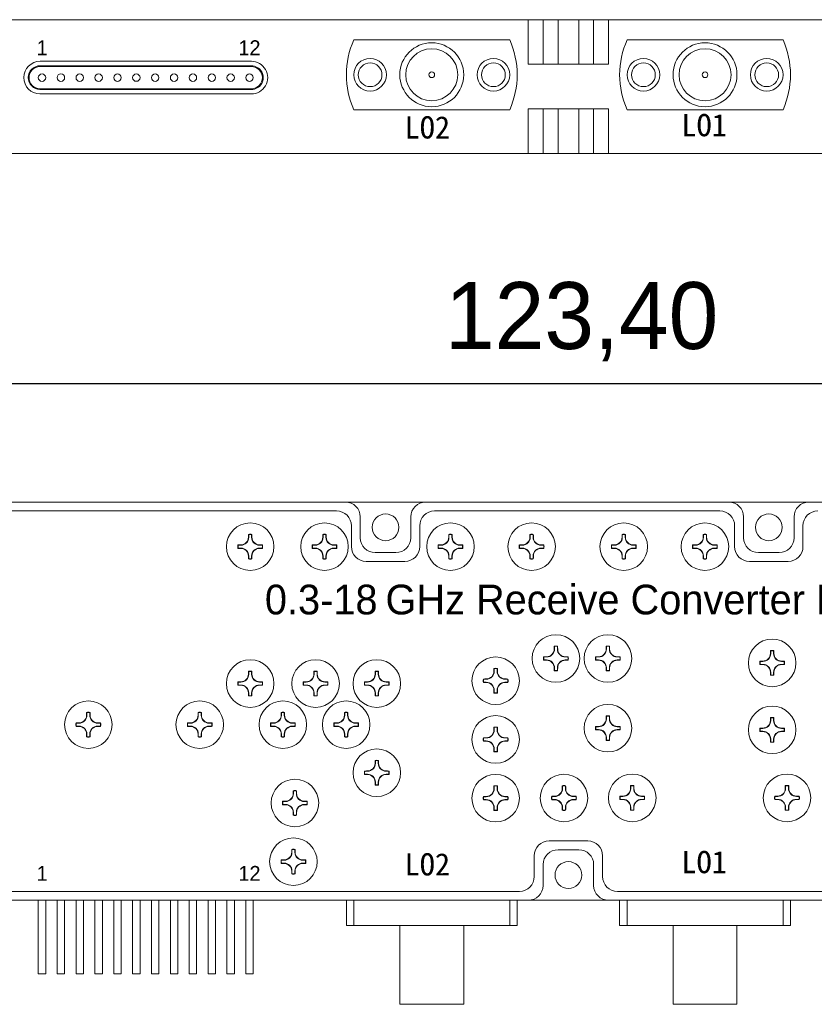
# Model space of a CAD drawing. Header units: millimetres. Extents: x 10 to 887, y 6 to 303.
# Tile 14 of 17: x 625 to 678, y 130 to 196. Entities that reach past the tile are written whole.
import ezdxf

# ---------------------------------------------------------------- set-up
doc = ezdxf.new("R2010")
doc.units = ezdxf.units.MM
doc.header["$PDSIZE"] = -1
doc.dimstyles.new('ISO-25', dxfattribs={"dimtxt": 2.5, "dimasz": 2.5, "dimexe": 1.25, "dimexo": 0.625, "dimtad": 1, "dimtxsty": 'Standard', "dimcen": 2.5, "dimadec": 0, "dimazin": 0, "dimtfac": 1, "dimtmove": 0, "dimatfit": 3, "dimfxl": 1, "dimarcsym": 0})

# ---------------------------------------------------------------- blocks, each defined once
blk = doc.blocks.new('*D72')
at = {"color": 0, "lineweight": -2, "transparency": 16777216}
for p, q in [((601.055, 164.793), (601.055, 172.776)), ((724.455, 164.793), (724.455, 172.776)), ((607.05, 171.785), (718.461, 171.785))]:
    blk.add_line(p, q, dxfattribs=at)
at = {"color": 0, "transparency": 16777216}
for points in [[(607.05, 172.784), (607.05, 170.786), (601.055, 171.785)], [(718.461, 172.784), (718.461, 170.786), (724.455, 171.785)]]:
    blk.add_solid(points, dxfattribs=at)
at = {"layer": 'Defpoints', "color": 0, "transparency": 16777216}
for p in [(724.455, 171.785), (601.055, 163.802), (724.455, 163.802)]:
    blk.add_point(p, dxfattribs=at)
at = {"color": 0, "transparency": 16777216, "insert": (662.755, 175.936), "char_height": 6.35, "attachment_point": 5}
blk.add_mtext('{\\H0.70866x;123,40}', dxfattribs=at)
blk = doc.blocks.new('68u549ch')
at = {"linetype": 'Continuous', "lineweight": 15}
for p, q in [((2339.549, 1488.483), (2339.549, 1488.303)), ((2339.743, 1488.483), (2339.743, 1488.303)), ((2338.835, 1487.769), (2339.018, 1487.77)), ((2340.457, 1487.769), (2340.274, 1487.77)), ((2338.835, 1487.575), (2339.018, 1487.574)), ((2339.549, 1486.861), (2339.549, 1487.041)), ((2339.743, 1486.861), (2339.743, 1487.041)), ((2340.457, 1487.575), (2340.274, 1487.574))]:
    blk.add_line(p, q, dxfattribs=at)
at = {"linetype": 'Continuous', "lineweight": 15, "flags": 128}
for points in [[(2339.532, 1488.499), (2339.531, 1488.475), (2339.531, 1488.45), (2339.531, 1488.426), (2339.531, 1488.401), (2339.53, 1488.377), (2339.53, 1488.352), (2339.53, 1488.328), (2339.53, 1488.303)], [(2339.761, 1488.499), (2339.761, 1488.475), (2339.761, 1488.45), (2339.762, 1488.426), (2339.762, 1488.401), (2339.762, 1488.377), (2339.762, 1488.352), (2339.763, 1488.328), (2339.763, 1488.303)], [(2338.82, 1487.787), (2338.844, 1487.787), (2338.869, 1487.787), (2338.894, 1487.788), (2338.918, 1487.788), (2338.943, 1487.789), (2338.968, 1487.789), (2338.993, 1487.789), (2339.018, 1487.79)], [(2340.473, 1487.787), (2340.448, 1487.787), (2340.424, 1487.787), (2340.399, 1487.788), (2340.374, 1487.788), (2340.349, 1487.789), (2340.324, 1487.789), (2340.299, 1487.789), (2340.274, 1487.79)], [(2338.82, 1487.558), (2338.844, 1487.557), (2338.869, 1487.557), (2338.894, 1487.556), (2338.918, 1487.556), (2338.943, 1487.556), (2338.968, 1487.555), (2338.993, 1487.555), (2339.018, 1487.555)], [(2339.532, 1486.845), (2339.531, 1486.87), (2339.531, 1486.894), (2339.531, 1486.918), (2339.531, 1486.943), (2339.53, 1486.967), (2339.53, 1486.992), (2339.53, 1487.017), (2339.53, 1487.041)], [(2339.761, 1486.845), (2339.761, 1486.87), (2339.761, 1486.894), (2339.762, 1486.918), (2339.762, 1486.943), (2339.762, 1486.967), (2339.762, 1486.992), (2339.763, 1487.017), (2339.763, 1487.041)], [(2340.473, 1487.558), (2340.448, 1487.557), (2340.424, 1487.557), (2340.399, 1487.556), (2340.374, 1487.556), (2340.349, 1487.556), (2340.324, 1487.555), (2340.299, 1487.555), (2340.274, 1487.555)]]:
    blk.add_lwpolyline(points, dxfattribs=at)
at = {"linetype": 'Continuous', "lineweight": 15}
blk.add_circle((2339.646, 1487.672), 1.6, dxfattribs=at)
for centre, radius, start, end in [((2339.016, 1488.303), 0.533, 270.2329, 0), ((2339.646, 1487.672), 0.835, 82.11271, 97.88729), ((2339.646, 1487.672), 0.817, 83.19224, 96.80776), ((2340.276, 1488.303), 0.533, 180, 269.7671), ((2339.646, 1487.672), 0.835, 172.10895, 187.89105), ((2339.646, 1487.672), 0.817, 173.18394, 186.81606), ((2339.646, 1487.672), 0.817, 353.18394, 6.81606), ((2339.646, 1487.672), 0.835, 352.10895, 7.89105), ((2339.016, 1487.041), 0.533, 0, 89.7671), ((2340.276, 1487.041), 0.533, 90.2329, 180), ((2339.646, 1487.672), 0.835, 262.11271, 277.88729), ((2339.646, 1487.672), 0.817, 263.19224, 276.80776)]:
    blk.add_arc(centre, radius, start, end, dxfattribs=at)
for points in [[(2339.53, 1488.303), (2339.528, 1488.171), (2339.474, 1488.038), (2339.284, 1487.847), (2339.15, 1487.791), (2339.018, 1487.79)], [(2339.763, 1488.303), (2339.764, 1488.171), (2339.819, 1488.038), (2340.009, 1487.847), (2340.142, 1487.791), (2340.274, 1487.79)], [(2339.53, 1487.041), (2339.528, 1487.173), (2339.474, 1487.306), (2339.284, 1487.497), (2339.15, 1487.553), (2339.018, 1487.555)], [(2340.274, 1487.555), (2340.142, 1487.553), (2340.009, 1487.498), (2339.819, 1487.307), (2339.764, 1487.173), (2339.763, 1487.041)]]:
    blk.add_open_spline(points, degree=3, knots=[0, 0, 0, 0, 0.5, 0.5, 1, 1, 1, 1], dxfattribs=at)
for points in [[(2339.549, 1488.483), (2339.543, 1488.488), (2339.538, 1488.494), (2339.532, 1488.499)], [(2339.743, 1488.483), (2339.749, 1488.488), (2339.755, 1488.494), (2339.761, 1488.499)], [(2338.835, 1487.769), (2338.83, 1487.775), (2338.825, 1487.781), (2338.82, 1487.787)], [(2340.457, 1487.769), (2340.462, 1487.775), (2340.468, 1487.781), (2340.473, 1487.787)], [(2338.835, 1487.575), (2338.83, 1487.569), (2338.825, 1487.563), (2338.82, 1487.558)], [(2340.457, 1487.575), (2340.462, 1487.569), (2340.468, 1487.563), (2340.473, 1487.558)], [(2339.549, 1486.861), (2339.543, 1486.856), (2339.538, 1486.851), (2339.532, 1486.845)], [(2339.743, 1486.861), (2339.749, 1486.856), (2339.755, 1486.851), (2339.761, 1486.845)]]:
    blk.add_open_spline(points, degree=3, dxfattribs=at)

msp = doc.modelspace()

# ---------------------------------------------------------------- linework, layer by layer
at = {"color": 7, "linetype": 'Continuous', "lineweight": 15}
for p, q in [((608.455, 196.264), (659.164, 196.264)), ((659.164, 193.264), (659.164, 196.264)), ((660.164, 196.264), (659.164, 196.264)), ((660.164, 193.264), (660.164, 196.264)), ((661.164, 196.264), (660.164, 196.264)), ((661.164, 193.264), (661.164, 196.264)), ((662.564, 196.264), (661.164, 196.264)), ((662.564, 193.264), (662.564, 196.264)), ((663.564, 196.264), (662.564, 196.264)), ((663.564, 193.264), (663.564, 196.264)), ((664.564, 196.264), (663.564, 196.264)), ((664.564, 193.264), (664.564, 196.264)), ((664.564, 196.264), (720.055, 196.264)), ((657.913, 194.908), (647.418, 194.908)), ((676.311, 194.908), (665.815, 194.908)), ((640.523, 193.464), (626.303, 193.464)), ((640.523, 193.164), (626.303, 193.164)), ((640.523, 193.114), (626.303, 193.114)), ((659.164, 193.264), (664.564, 193.264)), ((626.292, 191.564), (640.523, 191.564)), ((626.303, 191.614), (640.523, 191.614)), ((626.291, 191.264), (640.523, 191.264)), ((647.418, 190.208), (657.913, 190.208)), ((664.564, 190.264), (659.164, 190.264)), ((659.164, 190.264), (659.164, 187.264)), ((660.164, 190.264), (660.164, 187.264)), ((661.164, 190.264), (661.164, 187.264)), ((662.564, 190.264), (662.564, 187.264)), ((663.564, 190.264), (663.564, 187.264)), ((664.564, 190.264), (664.564, 187.264)), ((665.815, 190.208), (676.311, 190.208)), ((608.455, 187.264), (659.164, 187.264)), ((659.164, 187.264), (660.164, 187.264)), ((660.164, 187.264), (661.164, 187.264)), ((661.164, 187.264), (662.564, 187.264)), ((662.564, 187.264), (663.564, 187.264)), ((663.564, 187.264), (664.564, 187.264)), ((664.564, 187.264), (720.055, 187.264)), ((646.855, 163.802), (608.755, 163.802)), ((646.855, 163.802), (652.255, 163.802)), ((672.655, 163.802), (652.255, 163.802)), ((672.655, 163.802), (678.055, 163.802)), ((701.655, 163.802), (678.055, 163.802)), ((646.255, 163.202), (609.355, 163.202)), ((672.055, 163.202), (652.855, 163.202)), ((647.855, 162.802), (647.855, 161.402)), ((651.255, 161.402), (651.255, 162.802)), ((673.655, 162.802), (673.655, 161.402)), ((677.055, 161.402), (677.055, 162.802)), ((647.255, 160.802), (647.255, 162.202)), ((651.855, 162.202), (651.855, 160.802)), ((673.055, 160.802), (673.055, 162.202)), ((677.655, 162.202), (677.655, 160.802)), ((648.855, 160.402), (650.255, 160.402)), ((674.655, 160.402), (676.055, 160.402)), ((650.855, 159.802), (648.255, 159.802)), ((676.655, 159.802), (674.055, 159.802)), ((660.564, 141.002), (663.164, 141.002)), ((659.564, 138.602), (659.564, 140.002)), ((662.564, 140.402), (661.164, 140.402)), ((664.164, 140.002), (664.164, 138.602)), ((660.164, 139.402), (660.164, 138.002)), ((663.564, 138.002), (663.564, 139.402)), ((609.055, 137.602), (658.564, 137.602)), ((665.164, 137.602), (719.455, 137.602)), ((608.455, 137.002), (659.164, 137.002)), ((626.178, 137.002), (626.178, 132.052)), ((626.678, 132.052), (626.678, 137.002)), ((627.443, 137.002), (627.443, 132.052)), ((627.953, 132.052), (627.953, 137.002)), ((628.718, 137.002), (628.718, 132.052)), ((629.218, 132.052), (629.218, 137.002)), ((629.987, 137.002), (629.987, 132.052)), ((630.489, 132.052), (630.489, 137.002)), ((631.258, 137.002), (631.258, 132.052)), ((631.758, 132.052), (631.758, 137.002)), ((632.53, 137.002), (632.53, 132.052)), ((633.026, 132.052), (633.026, 137.002)), ((633.798, 137.002), (633.798, 132.052)), ((634.298, 132.052), (634.298, 137.002)), ((635.068, 137.002), (635.068, 132.052)), ((635.568, 132.052), (635.568, 137.002)), ((636.338, 137.002), (636.338, 132.052)), ((636.838, 132.052), (636.838, 137.002)), ((637.608, 137.002), (637.608, 132.052)), ((638.108, 132.052), (638.108, 137.002)), ((638.878, 137.002), (638.878, 132.052)), ((639.378, 132.052), (639.378, 137.002)), ((640.148, 137.002), (640.148, 132.052)), ((640.648, 132.052), (640.648, 137.002)), ((646.915, 137.002), (646.915, 135.302)), ((647.418, 135.302), (647.418, 137.002)), ((657.913, 135.302), (657.913, 137.002)), ((658.415, 135.302), (658.415, 137.002)), ((659.164, 137.002), (664.564, 137.002)), ((664.564, 137.002), (720.055, 137.002)), ((665.313, 137.002), (665.313, 135.302)), ((665.815, 135.302), (665.815, 137.002)), ((676.311, 135.302), (676.311, 137.002)), ((676.813, 135.302), (676.813, 137.002)), ((647.418, 135.302), (646.915, 135.302)), ((657.913, 135.302), (647.418, 135.302)), ((650.515, 135.302), (650.515, 130.002)), ((654.815, 130.002), (654.815, 135.302)), ((658.415, 135.302), (657.913, 135.302)), ((665.815, 135.302), (665.313, 135.302)), ((676.311, 135.302), (665.815, 135.302)), ((668.913, 135.302), (668.913, 130.002)), ((673.213, 130.002), (673.213, 135.302)), ((676.813, 135.302), (676.311, 135.302)), ((626.678, 132.052), (626.178, 132.052)), ((627.953, 132.052), (627.443, 132.052)), ((629.218, 132.052), (628.718, 132.052)), ((630.489, 132.052), (629.987, 132.052)), ((631.758, 132.052), (631.258, 132.052)), ((633.026, 132.052), (632.53, 132.052)), ((634.298, 132.052), (633.798, 132.052)), ((635.568, 132.052), (635.068, 132.052)), ((636.838, 132.052), (636.338, 132.052)), ((638.108, 132.052), (637.608, 132.052)), ((639.378, 132.052), (638.878, 132.052)), ((640.648, 132.052), (640.148, 132.052)), ((652.665, 130.002), (650.515, 130.002)), ((654.815, 130.002), (652.665, 130.002)), ((673.213, 130.002), (668.913, 130.002))]:
    msp.add_line(p, q, dxfattribs=at)
for centre, radius in [((652.665, 192.558), 2.15), ((652.665, 192.558), 1.75), ((671.063, 192.558), 2.15), ((671.063, 192.558), 1.75), ((648.515, 192.558), 1.1), ((656.815, 192.558), 1.1), ((666.913, 192.558), 1.1), ((675.213, 192.558), 1.1), ((648.515, 192.558), 0.8), ((656.815, 192.558), 0.8), ((666.913, 192.558), 0.8), ((675.213, 192.558), 0.8), ((626.428, 192.364), 0.25), ((627.698, 192.364), 0.255), ((628.968, 192.364), 0.25), ((630.238, 192.364), 0.251), ((631.508, 192.364), 0.25), ((632.778, 192.364), 0.248), ((634.048, 192.364), 0.25), ((635.318, 192.364), 0.25), ((636.588, 192.364), 0.25), ((637.858, 192.364), 0.25), ((639.128, 192.364), 0.25), ((640.398, 192.364), 0.25), ((652.665, 192.558), 0.19), ((671.063, 192.558), 0.19), ((649.555, 162.102), 0.9), ((675.355, 162.102), 0.9), ((661.864, 138.702), 0.9)]:
    msp.add_circle(centre, radius, dxfattribs=at)
for centre, radius, start, end in [((652.665, 192.558), 5.75, 155.87708, 204.12292), ((652.665, 192.558), 5.75, 335.87708, 24.12292), ((671.063, 192.558), 5.75, 155.87708, 204.12292), ((671.063, 192.558), 5.75, 335.87708, 24.12292), ((626.303, 192.364), 1.1, 90.00027, 269.36403), ((626.303, 192.364), 0.8, 90.00027, 269.25338), ((626.303, 192.364), 0.75, 90, 270), ((640.523, 192.364), 1.1, 269.99973, 90.00027), ((640.523, 192.364), 0.8, 269.99973, 90.00027), ((640.523, 192.364), 0.75, 270, 90), ((646.855, 162.802), 1, 0, 90), ((652.255, 162.802), 1, 90, 180), ((672.655, 162.802), 1, 0, 90), ((678.055, 162.802), 1, 90, 180), ((646.255, 162.202), 1, 360, 90), ((652.855, 162.202), 1, 90, 180), ((672.055, 162.202), 1, 360, 90), ((678.655, 162.202), 1, 90, 180), ((648.855, 161.402), 1, 180, 270), ((650.255, 161.402), 1, 270, 0), ((674.655, 161.402), 1, 180, 270), ((676.055, 161.402), 1, 270, 0), ((648.255, 160.802), 1, 180, 270), ((650.855, 160.802), 1, 270, 0), ((674.055, 160.802), 1, 180, 270), ((676.655, 160.802), 1, 270, 0), ((660.564, 140.002), 1, 90, 180), ((663.164, 140.002), 1, 0, 90), ((661.164, 139.402), 1, 90, 180), ((662.564, 139.402), 1, 0, 90), ((658.564, 138.602), 1, 270, 360), ((665.164, 138.602), 1, 180, 270), ((659.164, 138.002), 1, 270, 0), ((664.564, 138.002), 1, 180, 270)]:
    msp.add_arc(centre, radius, start, end, dxfattribs=at)

# ---------------------------------------------------------------- block references
for p in [(-1699.202, -1326.87), (-1694.202, -1326.87), (-1685.723, -1326.87), (-1680.258, -1326.87), (-1674.056, -1326.87), (-1668.591, -1326.87), (-1678.621, -1334.394), (-1675.121, -1334.394), (-1664.066, -1334.694), (-1699.202, -1336.085), (-1694.802, -1336.085), (-1690.681, -1336.085), (-1682.68, -1335.894), (-1710.099, -1338.848), (-1702.599, -1338.848), (-1697.002, -1338.848), (-1692.742, -1338.848), (-1675.121, -1339.086), (-1664.066, -1339.201), (-1682.68, -1339.844), (-1690.681, -1342.085), (-1696.193, -1344.12), (-1682.68, -1343.795), (-1678.081, -1343.787), (-1673.483, -1343.779), (-1663.064, -1343.779), (-1696.293, -1348.07)]:
    msp.add_blockref('68u549ch', p)

# ---------------------------------------------------------------- texts
at = {"attachment_point": 1}
for s, insert, char_height, width in [('\\pi0.20282;1', (625.863, 194.876), 1, 0.81346), ('\\pi-0.18266;12', (639.833, 194.876), 1, 0.81346), ('\\pi0.7776;0.3{\\fMS PGothic|b0|i0|c128|p34;‑}18\u202fGHz Receive Converter Module', (640.654, 158.242), 2, 49.64846), ('\\pi0.20282;1', (625.863, 139.313), 1, 0.81346), ('\\pi-0.18266;12', (639.833, 139.313), 1, 0.81346)]:
    msp.add_mtext(s, dxfattribs=dict(at, insert=insert, char_height=char_height, width=width))
at = {"char_height": 1.5, "attachment_point": 1}
for s, insert in [('{\\fFangSong|b0|i0|c0|p49;LO2}', (650.838, 189.768)), ('{\\fFangSong|b0|i0|c0|p49;LO\\fFangSong|b0|i0|c134|p49;1}', (669.473, 189.919)), ('{\\fFangSong|b0|i0|c0|p49;LO2}', (650.838, 140.172)), ('{\\fFangSong|b0|i0|c0|p49;LO\\fFangSong|b0|i0|c134|p49;1}', (669.473, 140.324))]:
    msp.add_mtext_dynamic_manual_height_columns(s, width=18.86297, gutter_width=31.75, heights=[0], dxfattribs=dict(at, insert=insert))

# ---------------------------------------------------------------- dimensions: what is measured, and where the dimension line sits
dim = msp.add_linear_dim(base=(724.455, 171.785), p1=(601.055, 163.802), p2=(724.455, 163.802), text='{\\H0.70866x;<>}', dimstyle='ISO-25', override={"dimtxt": 6.35, "dimasz": 5.9944, "dimexe": 0.9906, "dimexo": 0.9906, "dimgap": 1.524, "dimtih": 1, "dimtoh": 1, "dimzin": 0, "dimadec": 2, "dimtzin": 0})
dim.commit()
dim.dimension.update_dxf_attribs({"geometry": '*D72', "text_midpoint": (662.755, 175.936)})

doc.saveas('drawing.dxf')
